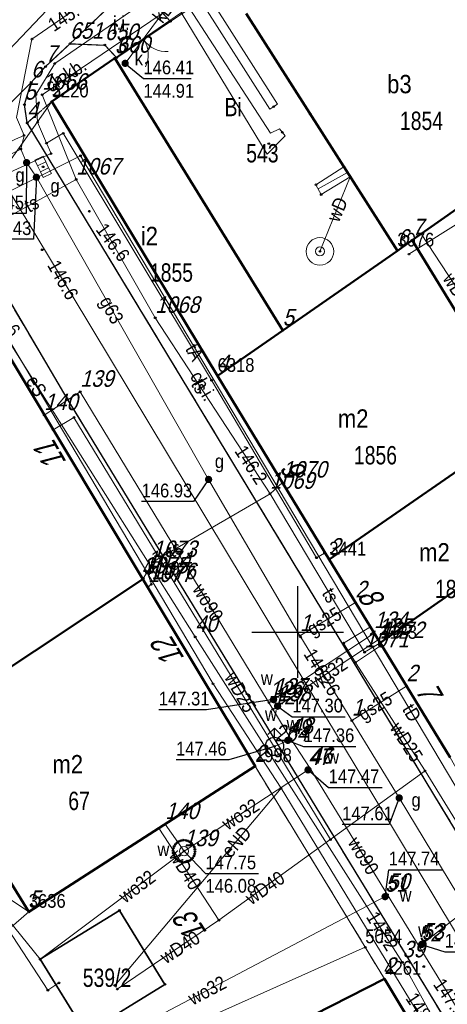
# Model space of a CAD drawing. Header units: metres. Extents: x 5551907 to 5556416, y 5709283 to 5712755.
# Tile 60 of 100: x 5554535 to 5554558, y 5710630 to 5710683. Entities that reach past the tile are written whole.
import ezdxf
from ezdxf.enums import TextEntityAlignment as Align

# ---------------------------------------------------------------- set-up
doc = ezdxf.new("R2010")
doc.units = ezdxf.units.M
for name, pattern in [('1.0_0.5', [1.5, 1, -0.5]), ('1.5_0.5', [2, 1.5, -0.5]), ('219-500', [0]), ('otob_500', [0])]:
    doc.linetypes.add(name, pattern=pattern)
doc.layers.get('0').update_dxf_attribs({"color": 2, "lineweight": 5})
doc.styles.get("Standard").update_dxf_attribs({"font": 'Working1250', "width": 0.75})
doc.linetypes.add('902-500', pattern='A,3.75,0,[1,ksztalty.shx,S=0.5,R=0,X=0,Y=0],3.75', length=7.5)
doc.linetypes.add('otdn_500', pattern='A,5,0,[21,ksztalty.shx,S=0.5,R=0,X=0,Y=0]', length=5)

# ---------------------------------------------------------------- blocks, each defined once
blk = doc.blocks.new('PUNKTBUD')
at = {"color": 0}
blk.add_circle((0, 0), 0.045, dxfattribs=at)
blk = doc.blocks.new('203')
at = {"linetype": 'Continuous', "lineweight": 0}
h = blk.add_hatch(color=0, dxfattribs=at)
edge = h.paths.add_edge_path()
edge.add_arc((0, 0), 0.045, 0, 360)
blk = doc.blocks.new('US13')
at = {"color": 0, "linetype": 'Continuous', "lineweight": 13}
for radius in [0.75, 0.25]:
    blk.add_circle((0, 0), radius, dxfattribs=at)
blk = doc.blocks.new('US25')
at = {"linetype": 'Continuous', "lineweight": 0}
h = blk.add_hatch(color=0, dxfattribs=at)
edge = h.paths.add_edge_path()
edge.add_arc((0, 0), 0.2, 0, 360)
blk = doc.blocks.new('PW01')
at = {"linetype": 'Continuous', "lineweight": 13}
h = blk.add_hatch(color=0, dxfattribs=at)
edge = h.paths.add_edge_path()
edge.add_arc((0, 0), 0.045, 0, 360)
blk = doc.blocks.new('US05')
at = {"color": 0, "linetype": 'Continuous', "lineweight": 13}
for p, q in [((-0.525, -0.25), (-0.525, 0.25)), ((-0.525, 0.25), (-0.175, 0.25)), ((-0.175, -0.25), (-0.175, 0.25)), ((-0.175, 0.25), (0.175, 0.25)), ((0.175, -0.25), (0.175, 0.25)), ((0.175, 0.25), (0.525, 0.25)), ((0.525, -0.25), (0.525, 0.25)), ((-0.525, -0.25), (-0.175, -0.25)), ((-0.175, -0.25), (0.175, -0.25)), ((0.175, -0.25), (0.525, -0.25))]:
    blk.add_line(p, q, dxfattribs=at)
blk = doc.blocks.new('OK02')
at = {"color": 0, "linetype": 'Continuous', "lineweight": 0}
for centre, start, end in [((-1.5, 0), 0, 60), ((1.5, 0), 120, 180)]:
    blk.add_arc(centre, 1.5, start, end, dxfattribs=at)
blk = doc.blocks.new('SUWH')
at = {"color": 0, "linetype": 'Continuous'}
for p in [(-0.354, 0.646), (0, 0.5), (0.354, 0.646)]:
    blk.add_line(p, (0, 1), dxfattribs=at)
blk.add_circle((0, 0), 0.5, dxfattribs=at)
blk = doc.blocks.new('US22')
at = {"color": 0, "linetype": 'Continuous', "lineweight": 13}
blk.add_circle((0, 0), 0.25, dxfattribs=at)
blk = doc.blocks.new('PIKIETAW1891')
at = {"color": 0}
blk.add_circle((0, 0), 0.045, dxfattribs=at)
blk = doc.blocks.new('RAMKA500K')
at = {"color": 0}
for p, q in [((150, 147.5), (150, 152.5)), ((147.5, 150), (152.5, 150))]:
    blk.add_line(p, q, dxfattribs=at)

msp = doc.modelspace()

# ---------------------------------------------------------------- linework, layer by layer
at = {"layer": '217-kontur klasyfikacyjny', "color": 3, "linetype": 'CONTINUOUS', "lineweight": 18, "flags": 128}
for points in [[(5554541.56, 5710652.89), (5554532.79, 5710667.47)], [(5554529.19, 5710644.69), (5554541.56, 5710652.89)]]:
    msp.add_lwpolyline(points, dxfattribs=at)
at = {"layer": '218-kontur użytku gruntowego', "color": 3, "linetype": 'CONTINUOUS', "lineweight": 18, "flags": 128}
for points in [[(5554560.18, 5710695.12), (5554536.59, 5710678.92)], [(5554536.59, 5710678.92), (5554560.18, 5710695.12)], [(5554536.59, 5710678.92), (5554545.63, 5710663.96)], [(5554545.63, 5710663.96), (5554536.59, 5710678.92)], [(5554555.43, 5710670.79), (5554565.85, 5710678.11)], [(5554565.85, 5710678.11), (5554555.43, 5710670.79)], [(5554545.63, 5710663.96), (5554555.43, 5710670.79)], [(5554555.43, 5710670.79), (5554545.63, 5710663.96)], [(5554541.56, 5710652.89), (5554532.79, 5710667.47)], [(5554532.79, 5710667.47), (5554541.56, 5710652.89)], [(5554545.63, 5710663.96), (5554551.72, 5710653.95)], [(5554551.72, 5710653.95), (5554545.63, 5710663.96)], [(5554551.72, 5710653.95), (5554554.49, 5710649.41)], [(5554554.49, 5710649.41), (5554551.72, 5710653.95)], [(5554529.19, 5710644.69), (5554541.56, 5710652.89)], [(5554541.56, 5710652.89), (5554529.19, 5710644.69)], [(5554547.67, 5710642.69), (5554541.56, 5710652.89)], [(5554541.56, 5710652.89), (5554547.67, 5710642.69)], [(5554554.49, 5710649.41), (5554558.3, 5710643.16)], [(5554558.3, 5710643.16), (5554554.49, 5710649.41)], [(5554553.68, 5710632.82), (5554547.67, 5710642.69)], [(5554547.67, 5710642.69), (5554553.68, 5710632.82)], [(5554554.72, 5710631.1), (5554553.68, 5710632.82)], [(5554553.68, 5710632.82), (5554554.72, 5710631.1)], [(5554558.98, 5710624.01), (5554554.72, 5710631.1)], [(5554554.72, 5710631.1), (5554558.98, 5710624.01)]]:
    msp.add_lwpolyline(points, dxfattribs=at)
at = {"layer": '219-działka ewidencyjna', "color": 7, "linetype": '219-500', "lineweight": 18, "flags": 128}
for points in [[(5554560.18, 5710695.12), (5554536.59, 5710678.92)], [(5554536.59, 5710678.92), (5554530.8, 5710670.73)], [(5554536.59, 5710678.92), (5554545.63, 5710663.96)], [(5554565.85, 5710678.11), (5554555.43, 5710670.79)], [(5554555.43, 5710670.79), (5554545.63, 5710663.96)], [(5554532.79, 5710667.47), (5554541.56, 5710652.89)], [(5554568.12, 5710665.32), (5554551.72, 5710653.95)], [(5554545.63, 5710663.96), (5554551.72, 5710653.95)], [(5554565.79, 5710657.3), (5554554.49, 5710649.41)], [(5554551.72, 5710653.95), (5554554.49, 5710649.41)], [(5554541.56, 5710652.89), (5554529.19, 5710644.69)], [(5554541.56, 5710652.89), (5554547.67, 5710642.69)], [(5554554.49, 5710649.41), (5554558.3, 5710643.16)], [(5554547.67, 5710642.69), (5554535.34, 5710634.75)], [(5554547.67, 5710642.69), (5554553.68, 5710632.82)], [(5554535.34, 5710634.75), (5554524.94, 5710625.74)], [(5554553.68, 5710632.82), (5554541.08, 5710627.19)], [(5554553.68, 5710632.82), (5554554.72, 5710631.1)], [(5554554.72, 5710631.1), (5554558.98, 5710624.01)]]:
    msp.add_lwpolyline(points, dxfattribs=at)
at = {"layer": '312-budynek ewidencyjny', "color": 7, "linetype": 'CONTINUOUS', "lineweight": 50, "flags": 128}
for points in [[(5554555.43, 5710670.79), (5554547.18, 5710683.71)], [(5554536.59, 5710678.92), (5554540.03, 5710681.28)], [(5554540.03, 5710681.28), (5554549.18, 5710666.44)], [(5554545.63, 5710663.96), (5554536.59, 5710678.92)], [(5554565.85, 5710678.11), (5554556.24, 5710671.36)], [(5554555.43, 5710670.79), (5554556.24, 5710671.36)], [(5554556.24, 5710671.36), (5554555.43, 5710670.79)], [(5554556.24, 5710671.36), (5554562.37, 5710661.34)], [(5554549.18, 5710666.44), (5554555.43, 5710670.79)], [(5554532.79, 5710667.47), (5554541.56, 5710652.89)], [(5554549.18, 5710666.44), (5554545.63, 5710663.96)], [(5554545.63, 5710663.96), (5554549.18, 5710666.44)], [(5554551.72, 5710653.95), (5554545.63, 5710663.96)], [(5554562.37, 5710661.34), (5554551.72, 5710653.95)], [(5554551.72, 5710653.95), (5554562.37, 5710661.34)], [(5554565.13, 5710656.83), (5554554.49, 5710649.41)], [(5554554.49, 5710649.41), (5554565.13, 5710656.83)], [(5554554.49, 5710649.41), (5554551.72, 5710653.95)], [(5554541.56, 5710652.89), (5554532.65, 5710646.98)], [(5554532.65, 5710646.98), (5554541.56, 5710652.89)], [(5554541.56, 5710652.89), (5554547.67, 5710642.69)], [(5554558.3, 5710643.16), (5554554.49, 5710649.41)], [(5554535.34, 5710634.75), (5554529.19, 5710644.69)], [(5554547.67, 5710642.69), (5554535.34, 5710634.75)], [(5554542.25, 5710624.74), (5554554.72, 5710631.1)], [(5554554.72, 5710631.1), (5554558.98, 5710624.01)]]:
    msp.add_lwpolyline(points, dxfattribs=at)
at = {"layer": '352-schody', "color": 7, "linetype": 'CONTINUOUS', "lineweight": 18, "flags": 128}
msp.add_lwpolyline([(5554552.52, 5710675.36), (5554552.86, 5710674.82), (5554551.28, 5710673.85), (5554550.99, 5710674.38)], close=True, dxfattribs=at)
msp.add_lwpolyline([(5554552.52, 5710675.36), (5554552.86, 5710674.82), (5554551.28, 5710673.85), (5554550.99, 5710674.38)], close=True, dxfattribs=at)
msp.add_lwpolyline([(5554551.11, 5710674.161), (5554552.72, 5710675.042)], dxfattribs=at)
at = {"layer": 'brama', "color": 7, "linetype": 'otob_500', "lineweight": 18, "flags": 128}
msp.add_lwpolyline([(5554543.06, 5710683.29), (5554540.13, 5710681.31)], dxfattribs=at)
at = {"layer": 'chodnik', "color": 7, "linetype": '1.0_0.5', "lineweight": 18, "flags": 128}
for points in [[(5554543.06, 5710683.29), (5554549.54, 5710687.57), (5554553.4, 5710690.24), (5554554.39, 5710690.94), (5554555.4, 5710689.41), (5554557.8, 5710690.99), (5554560.86, 5710685.97), (5554562.16, 5710686.78), (5554563.05, 5710685.29), (5554561.83, 5710684.55), (5554565.85, 5710678.11), (5554569.6, 5710680.85), (5554561.92, 5710693.81), (5554560.73, 5710695.29), (5554558.78, 5710696.84), (5554556.44, 5710697.5), (5554554.52, 5710697.03), (5554553.01, 5710696.3), (5554551.5, 5710695.18), (5554542.1, 5710686.33), (5554542.04, 5710684.38)], [(5554536.59, 5710678.92), (5554540.03, 5710681.28), (5554540.13, 5710681.31), (5554539.48, 5710682), (5554537.58, 5710682.07), (5554536.25, 5710680.82), (5554535.47, 5710679.96), (5554535.1, 5710678.75), (5554535.25, 5710677.75)], [(5554535.25, 5710677.75), (5554580.73, 5710602.65), (5554582.25, 5710603.3), (5554577.23, 5710611.6), (5554572.87, 5710618.69), (5554569.11, 5710624.94), (5554564.57, 5710632.44), (5554558.3, 5710643.16), (5554554.49, 5710649.41), (5554551.72, 5710653.95), (5554545.63, 5710663.96), (5554536.59, 5710678.92)], [(5554512.8, 5710635.75), (5554524.55, 5710624.85), (5554530.05, 5710619.41), (5554530.03, 5710620.64), (5554524.94, 5710625.74), (5554515.47, 5710635.23), (5554512.16, 5710638.34), (5554508.71, 5710641.59), (5554501.72, 5710647.31), (5554501.74, 5710647.49), (5554506.56, 5710651.69), (5554506.84, 5710651.39), (5554514.14, 5710657.87), (5554517.69, 5710660.98), (5554520.33, 5710663.34), (5554523.22, 5710666.06), (5554526.11, 5710668.82), (5554528.36, 5710670.84), (5554529.03, 5710671.24), (5554529.76, 5710671.31), (5554530.52, 5710671.07), (5554530.8, 5710670.73), (5554532.79, 5710667.47), (5554541.56, 5710652.89), (5554547.67, 5710642.69), (5554553.68, 5710632.82), (5554554.72, 5710631.1), (5554558.98, 5710624.01), (5554563.19, 5710617.09), (5554569.05, 5710607.39), (5554573.43, 5710600.07), (5554575.05, 5710600.93), (5554559.54, 5710626.42), (5554537.42, 5710662.74), (5554532.38, 5710671.27), (5554531.57, 5710672.26), (5554530.95, 5710672.75), (5554529.97, 5710673.11), (5554529.11, 5710673.02), (5554528.16, 5710672.64), (5554527.35, 5710672.08), (5554526.61, 5710671.37), (5554525.09, 5710670.03), (5554519.99, 5710665.18), (5554517.05, 5710662.45), (5554514.76, 5710660.52), (5554511.72, 5710657.89), (5554500.93, 5710648.88), (5554500.28, 5710648.12), (5554500.08, 5710647.64), (5554500.15, 5710647.09), (5554500.62, 5710646.44), (5554500.99, 5710645.81)]]:
    msp.add_lwpolyline(points, close=True, dxfattribs=at)
at = {"layer": 'jezdnia', "color": 7, "linetype": '1.5_0.5', "lineweight": 18, "flags": 128}
for points in [[(5554552.05, 5710711.22), (5554552.63, 5710709.3), (5554552.53, 5710707.06), (5554552.16, 5710705.41), (5554551.51, 5710704.05), (5554550.31, 5710702.54), (5554547.38, 5710699.78), (5554530.25, 5710683.47), (5554518.24, 5710671.52), (5554515.19, 5710668.72), (5554512.43, 5710666.27), (5554509.44, 5710663.6), (5554503.12, 5710658.09), (5554494.7, 5710651.01), (5554489.25, 5710646.55), (5554488.04, 5710645.72), (5554487.11, 5710645.3), (5554485.69, 5710644.79), (5554478.94, 5710642.57), (5554477.43, 5710642.29), (5554475.08, 5710642.25), (5554473.42, 5710642.28), (5554472.43, 5710638.71), (5554473.93, 5710638.51), (5554474.43, 5710637.77), (5554474.72, 5710636.97), (5554474.66, 5710636.42), (5554473.93, 5710635.73), (5554466.73, 5710630.76), (5554450.45, 5710621.12), (5554425.4, 5710609.05), (5554418.6, 5710605.89), (5554417.15, 5710605.26), (5554415.76, 5710605.21), (5554414.27, 5710606.27), (5554419.6, 5710598.38), (5554419.68, 5710600.26), (5554420.54, 5710601.39), (5554426.32, 5710604.38), (5554450.17, 5710615.94), (5554455.64, 5710618.96), (5554457.51, 5710620.02), (5554470.33, 5710627.61), (5554480.55, 5710633.59), (5554490.93, 5710638.9), (5554493.53, 5710640.11), (5554500.28, 5710648.12), (5554500.93, 5710648.88), (5554511.72, 5710657.89), (5554514.76, 5710660.52), (5554517.05, 5710662.45), (5554519.99, 5710665.18), (5554525.09, 5710670.03), (5554526.61, 5710671.37), (5554527.35, 5710672.08), (5554528.16, 5710672.64), (5554535.47, 5710679.96), (5554536.25, 5710680.82), (5554537.58, 5710682.07), (5554542.1, 5710686.33), (5554551.5, 5710695.18), (5554553.01, 5710696.3), (5554554.52, 5710697.03), (5554556.44, 5710697.5), (5554558.78, 5710696.84), (5554560.73, 5710695.29)], [(5554540.13, 5710681.31), (5554543.06, 5710683.29), (5554542.04, 5710684.38), (5554542.1, 5710686.33), (5554537.58, 5710682.07), (5554539.48, 5710682)], [(5554575.05, 5710600.93), (5554580.73, 5710602.65), (5554535.25, 5710677.75), (5554535.1, 5710678.75), (5554535.47, 5710679.96), (5554528.16, 5710672.64), (5554529.11, 5710673.02), (5554529.97, 5710673.11), (5554530.95, 5710672.75), (5554531.57, 5710672.26), (5554532.38, 5710671.27), (5554537.42, 5710662.74), (5554559.54, 5710626.42)]]:
    msp.add_lwpolyline(points, close=True, dxfattribs=at)
at = {"layer": 'komora podziemna', "color": 5, "linetype": 'CONTINUOUS', "lineweight": 18, "flags": 128}
msp.add_lwpolyline([(5554543.38, 5710637.63), (5554543.3, 5710637.73), (5554543.24, 5710637.84), (5554543.21, 5710637.96), (5554543.2, 5710638.08), (5554543.22, 5710638.21), (5554543.26, 5710638.32), (5554543.33, 5710638.43), (5554543.42, 5710638.52), (5554543.52, 5710638.59), (5554543.64, 5710638.64), (5554543.76, 5710638.66), (5554543.89, 5710638.65), (5554544.01, 5710638.62), (5554544.12, 5710638.57), (5554544.22, 5710638.49), (5554544.3, 5710638.39), (5554544.36, 5710638.28), (5554544.39, 5710638.16), (5554544.4, 5710638.04), (5554544.38, 5710637.91), (5554544.34, 5710637.8), (5554544.27, 5710637.69), (5554544.18, 5710637.6), (5554544.08, 5710637.53), (5554543.96, 5710637.48), (5554543.84, 5710637.46), (5554543.71, 5710637.47), (5554543.59, 5710637.5), (5554543.48, 5710637.55)], close=True, dxfattribs=at)
at = {"layer": 'krawężnik', "color": 7, "linetype": 'CONTINUOUS', "lineweight": 25, "flags": 128}
for points in [[(5554537.58, 5710682.07), (5554542.1, 5710686.33)], [(5554542.1, 5710686.33), (5554542.04, 5710684.38), (5554543.06, 5710683.29)], [(5554535.25, 5710677.75), (5554535.1, 5710678.75), (5554535.47, 5710679.96), (5554536.25, 5710680.82), (5554537.58, 5710682.07)], [(5554537.58, 5710682.07), (5554539.48, 5710682), (5554540.13, 5710681.31)], [(5554580.73, 5710602.65), (5554535.25, 5710677.75)], [(5554530.05, 5710619.41), (5554524.55, 5710624.85), (5554512.8, 5710635.75), (5554500.99, 5710645.81), (5554500.62, 5710646.44), (5554500.15, 5710647.09), (5554500.08, 5710647.64), (5554500.28, 5710648.12), (5554500.93, 5710648.88), (5554511.72, 5710657.89), (5554514.76, 5710660.52), (5554517.05, 5710662.45), (5554519.99, 5710665.18), (5554525.09, 5710670.03), (5554526.61, 5710671.37), (5554527.35, 5710672.08), (5554528.16, 5710672.64), (5554529.11, 5710673.02), (5554529.97, 5710673.11), (5554530.95, 5710672.75), (5554531.57, 5710672.26), (5554532.38, 5710671.27), (5554537.42, 5710662.74), (5554559.54, 5710626.42)]]:
    msp.add_lwpolyline(points, dxfattribs=at)
at = {"layer": 'ogrodzenie trwałe', "color": 7, "linetype": '902-500', "lineweight": 35, "flags": 128}
msp.add_lwpolyline([(5554535.96, 5710632.17), (5554538.44, 5710628.14), (5554542.76, 5710630.8), (5554540.28, 5710634.83)], close=True, dxfattribs=at)
at = {"layer": 'przewód elektroenergetyczny podziemny', "color": 1, "linetype": 'CONTINUOUS', "lineweight": 18, "flags": 128}
for points in [[(5554743.5, 5710651.51), (5554730.66, 5710642.4), (5554721.73, 5710637.34), (5554709.05, 5710631.46), (5554706.29, 5710636.77), (5554691.58, 5710629.29), (5554676.4, 5710622.17), (5554643.26, 5710604.68), (5554631.88, 5710599.03), (5554628.03, 5710604.51), (5554618.42, 5710600.52), (5554598.73, 5710590.31), (5554584.04, 5710584.65), (5554571.96, 5710604.65), (5554563.95, 5710617.02), (5554555.71, 5710632), (5554544.41, 5710649.74), (5554530.65, 5710671.55), (5554500.98, 5710648.51), (5554494.46, 5710639.26)], [(5554574.14, 5710579.7), (5554583.67, 5710584.65), (5554549.09, 5710641.49), (5554545.38, 5710647.18), (5554531.24, 5710670.99)], [(5554540.02, 5710630.74), (5554549.09, 5710641.49)]]:
    msp.add_lwpolyline(points, dxfattribs=at)
at = {"layer": 'przewód gazowy', "color": 40, "linetype": 'CONTINUOUS', "lineweight": 18, "flags": 128}
for points in [[(5554535.08, 5710677.07), (5554534.66, 5710678.05), (5554535.51, 5710682.32), (5554550, 5710692.31), (5554556.74, 5710696.83)], [(5554529.15, 5710674.27), (5554530.24, 5710674.75), (5554534.62, 5710676.87), (5554535.08, 5710677.07)], [(5554534.9, 5710676.33), (5554535.08, 5710677.07)], [(5554529.15, 5710674.27), (5554529.3, 5710673.91), (5554529.47, 5710673.44), (5554531.52, 5710674.61), (5554534.9, 5710676.33)], [(5554534.9, 5710676.33), (5554535.22, 5710675.59), (5554535.75, 5710674.79), (5554545.14, 5710658.32), (5554550.12, 5710649.79), (5554550.16, 5710649.73), (5554552.95, 5710645.18), (5554555.53, 5710640.96), (5554561.93, 5710630.4), (5554565.95, 5710624.01), (5554566.14, 5710623.72), (5554571.17, 5710615.27), (5554571.92, 5710614), (5554576.63, 5710606.28), (5554582.68, 5710596.58), (5554587.77, 5710588.7), (5554588.08, 5710588.11), (5554588.72, 5710586.83), (5554589.03, 5710586.19)], [(5554550.12, 5710649.79), (5554553.14, 5710651.62)], [(5554552.95, 5710645.18), (5554555.93, 5710647.05)]]:
    msp.add_lwpolyline(points, dxfattribs=at)
at = {"layer": 'przewód kanalizacyjny', "color": 34, "linetype": 'CONTINUOUS', "lineweight": 18, "flags": 128}
for points in [[(5554578.42, 5710600.72), (5554531.42, 5710678.76), (5554541.94, 5710689.82), (5554551.47, 5710700.22)], [(5554543.91, 5710685.5), (5554540.59, 5710681)], [(5554556.06, 5710670.6), (5554569.36, 5710678.94), (5554571.01, 5710680.35)], [(5554531.59, 5710637.25), (5554535.34, 5710634.75)]]:
    msp.add_lwpolyline(points, dxfattribs=at)
at = {"layer": 'przewód telekomunikacyjny podziemny', "color": 30, "linetype": 'CONTINUOUS', "lineweight": 18, "flags": 128}
for points in [[(5554592.74, 5710734.42), (5554592.52, 5710734.58), (5554589.4, 5710735.12), (5554587.15, 5710734.02), (5554584.18, 5710732.81), (5554581.94, 5710731.73), (5554580.69, 5710730.04), (5554579.34, 5710726.78), (5554576.7, 5710719.1), (5554574.27, 5710710.79), (5554572.35, 5710703.58), (5554570.59, 5710698.68), (5554560.83, 5710694.08), (5554560.1, 5710695.33), (5554552.23, 5710690.54), (5554545.26, 5710685.53), (5554536.07, 5710679.29), (5554537.92, 5710674.67)], [(5554497.2, 5710639.43), (5554501.93, 5710645.53), (5554500.79, 5710646.79), (5554500.97, 5710648.37), (5554501.94, 5710648.88), (5554519.53, 5710663.4), (5554530.11, 5710671.94), (5554531, 5710673.56), (5554536.55, 5710676.08), (5554536.3, 5710676.65), (5554535.82, 5710677.8), (5554535.72, 5710679.29), (5554536.75, 5710680.99), (5554542.91, 5710685.24), (5554553.83, 5710692.66), (5554559.08, 5710696.19)], [(5554536.3, 5710676.65), (5554537.22, 5710677.19), (5554545.3, 5710663.73), (5554551.02, 5710654.05), (5554551.46, 5710654.31)], [(5554625.21, 5710603.83), (5554615.84, 5710598.75), (5554614.39, 5710600.58), (5554590.74, 5710588.29), (5554576.52, 5710611.47), (5554538.16, 5710675.96), (5554530.11, 5710671.94)], [(5554537.92, 5710674.67), (5554530.79, 5710670.77), (5554529.6, 5710669.94), (5554525.93, 5710666.98), (5554522.13, 5710664.1), (5554517.19, 5710659.8), (5554512.42, 5710655.96), (5554509.44, 5710653.55), (5554508.4, 5710653.53), (5554505.47, 5710651.22), (5554502.92, 5710649.11), (5554502.59, 5710648.91)], [(5554537.92, 5710674.67), (5554542.23, 5710667.13), (5554548.49, 5710657.54), (5554553.64, 5710648.9), (5554554.47, 5710649.4)], [(5554549.16, 5710658.15), (5554548.49, 5710657.54), (5554542.08, 5710653.82), (5554541.79, 5710653.26)], [(5554541.58, 5710652.93), (5554541.79, 5710653.26), (5554542.02, 5710652.61), (5554541.84, 5710652.46)]]:
    msp.add_lwpolyline(points, dxfattribs=at)
at = {"layer": 'przewód wodociągowy', "color": 5, "linetype": 'CONTINUOUS', "lineweight": 18, "flags": 128}
for points in [[(5554551.21, 5710670.75), (5554552.86, 5710674.82)], [(5554560.45, 5710664.48), (5554561.13, 5710665), (5554556.72, 5710671.7)], [(5554538.14, 5710663.1), (5554536.18, 5710661.83)], [(5554549.62, 5710644.18), (5554538.14, 5710663.1)], [(5554536.66, 5710661.03), (5554537.8, 5710661.7), (5554551.78, 5710638.69)], [(5554553.14, 5710648.35), (5554552.5, 5710649.4), (5554553.96, 5710650.28)], [(5554548.43, 5710646.15), (5554548.68, 5710646.32), (5554554.16, 5710649.95)], [(5554548.64, 5710645.79), (5554548.9, 5710645.96), (5554554.38, 5710649.58)], [(5554553.14, 5710648.35), (5554554.57, 5710649.29)], [(5554556.94, 5710642.43), (5554553.14, 5710648.35)], [(5554549.62, 5710644.18), (5554549.46, 5710644.1), (5554548.73, 5710643.77)], [(5554585.77, 5710583.79), (5554585.66, 5710584.02), (5554579.62, 5710595.14), (5554579.41, 5710595.39), (5554578.94, 5710596.12), (5554569.15, 5710611.82), (5554559.96, 5710627.42), (5554556.61, 5710632.87), (5554554.89, 5710635.68), (5554550.67, 5710642.56), (5554549.62, 5710644.18)], [(5554536.98, 5710630.88), (5554536.38, 5710630.48), (5554528.66, 5710642.3), (5554530.09, 5710643.22)], [(5554550.67, 5710642.56), (5554550.56, 5710642.49), (5554543.8, 5710638.06), (5554542.78, 5710639.54)], [(5554545.7, 5710634.29), (5554556.94, 5710642.43)], [(5554556.94, 5710642.43), (5554560.75, 5710636.26), (5554561.91, 5710636.99)], [(5554545.7, 5710634.29), (5554542.43, 5710639.31)], [(5554543.8, 5710638.06), (5554535.96, 5710632.17), (5554532.48, 5710636.45)], [(5554556.61, 5710632.87), (5554556.75, 5710632.97), (5554561.91, 5710636.99)], [(5554554.89, 5710635.68), (5554554.76, 5710635.58), (5554535.4, 5710625.38), (5554537.26, 5710621.84)], [(5554540.16, 5710630.54), (5554545.7, 5710634.29)]]:
    msp.add_lwpolyline(points, dxfattribs=at)
at = {"layer": 'rzedna-Atr2', "color": 7, "flags": 128}
for points in [[(5554540.59, 5710681), (5554541.59, 5710680.17), (5554544.183, 5710680.17)], [(5554535.22, 5710675.59), (5554535.2, 5710672.81), (5554532.314, 5710672.81)], [(5554535.75, 5710674.79), (5554535.6, 5710671.41), (5554532.714, 5710671.41)], [(5554545.14, 5710658.32), (5554544.31, 5710657.11), (5554541.488, 5710657.11)], [(5554548.68, 5710646.32), (5554545.02, 5710645.77), (5554542.427, 5710645.77)], [(5554548.9, 5710645.96), (5554549.7, 5710645.39), (5554552.58, 5710645.39)], [(5554548.73, 5710643.77), (5554546.25, 5710643.04), (5554543.364, 5710643.04)], [(5554549.46, 5710644.1), (5554550.32, 5710643.77), (5554553.174, 5710643.77)], [(5554550.56, 5710642.49), (5554551.68, 5710641.53), (5554554.603, 5710641.53)], [(5554555.53, 5710640.96), (5554554.98, 5710639.51), (5554552.419, 5710639.51)], [(5554543.8, 5710638.06), (5554544.97, 5710636.84), (5554547.855, 5710636.84)], [(5554554.76, 5710635.58), (5554554.96, 5710637.05), (5554557.877, 5710637.05)], [(5554556.75, 5710632.97), (5554558.01, 5710632.57), (5554560.896, 5710632.57)]]:
    msp.add_lwpolyline(points, dxfattribs=at)
at = {"layer": 'ściana oporowa (linia)', "color": 0, "lineweight": 18}
for p, q in [((5554545.101, 5710684.754), (5554548.901, 5710678.774)), ((5554544.072, 5710684.033), (5554548.511, 5710677.193)), ((5554548.901, 5710678.774), (5554548.69, 5710678.64)), ((5554548.511, 5710677.193), (5554548.999, 5710677.432)), ((5554548.999, 5710677.432), (5554549.16, 5710677.24))]:
    msp.add_line(p, q, dxfattribs=at)
at = {"layer": 'ściana oporowa (linia)', "color": 0, "linetype": 'otdn_500', "lineweight": 18}
for p, q in [((5554544.679, 5710684.486), (5554548.479, 5710678.506)), ((5554543.648, 5710683.767), (5554548.329, 5710676.047)), ((5554548.479, 5710678.506), (5554548.69, 5710678.64)), ((5554548.329, 5710676.047), (5554549.321, 5710677.048)), ((5554549.321, 5710677.048), (5554549.16, 5710677.24))]:
    msp.add_line(p, q, dxfattribs=at)

# ---------------------------------------------------------------- block references
at = {"layer": '203-punkt graniczny', "color": 7, "linetype": 'CONTINUOUS', "lineweight": 18}
for p in [(5554536.59, 5710678.92), (5554555.43, 5710670.79), (5554545.63, 5710663.96), (5554551.72, 5710653.95), (5554541.56, 5710652.89), (5554554.49, 5710649.41), (5554547.67, 5710642.69), (5554535.34, 5710634.75), (5554553.68, 5710632.82), (5554554.72, 5710631.1)]:
    msp.add_blockref('203', p, dxfattribs=at)
at = {"layer": 'brama', "color": 7, "linetype": 'CONTINUOUS', "lineweight": 18, "rotation": 214.05}
msp.add_blockref('OK02', (5554541.595, 5710682.3), dxfattribs=at)
at = {"layer": 'hydrant', "color": 5, "linetype": 'CONTINUOUS', "lineweight": 18}
msp.add_blockref('SUWH', (5554548.73, 5710643.77), dxfattribs=at)
at = {"layer": 'kratka ściekowa', "color": 34, "linetype": 'CONTINUOUS', "lineweight": 18, "rotation": 295.115}
msp.add_blockref('US05', (5554536.12, 5710675.36), dxfattribs=at)
at = {"layer": 'pikieta naturalna', "color": 7, "linetype": 'CONTINUOUS', "lineweight": 13}
for p in [(5554538.64, 5710672.94), (5554536.07, 5710670.84), (5554556.01, 5710631.75), (5554556.87, 5710631.77)]:
    msp.add_blockref('PW01', p, dxfattribs=at)
at = {"layer": 'Punkt budynku', "color": 5, "linetype": 'CONTINUOUS', "lineweight": 18}
for p in [(5554540.03, 5710681.28), (5554536.59, 5710678.92), (5554550.69, 5710678.22), (5554549.16, 5710677.24), (5554552.52, 5710675.36), (5554552.86, 5710674.82), (5554550.99, 5710674.38), (5554551.28, 5710673.85), (5554556.24, 5710671.36), (5554555.43, 5710670.79), (5554549.18, 5710666.44), (5554545.63, 5710663.96), (5554551.72, 5710653.95), (5554541.56, 5710652.89), (5554554.49, 5710649.41), (5554547.67, 5710642.69), (5554535.34, 5710634.75), (5554554.72, 5710631.1)]:
    msp.add_blockref('PUNKTBUD', p, dxfattribs=at)
at = {"layer": 'Punkt roboczy BDOT GESUT K1', "color": 6, "linetype": 'CONTINUOUS', "lineweight": 18}
for p in [(5554543.06, 5710683.29), (5554543.06, 5710683.29), (5554543.06, 5710683.29), (5554543.06, 5710683.29), (5554535.51, 5710682.32), (5554535.51, 5710682.32), (5554537.58, 5710682.07), (5554537.58, 5710682.07), (5554537.58, 5710682.07), (5554537.58, 5710682.07), (5554537.58, 5710682.07), (5554537.58, 5710682.07), (5554539.48, 5710682), (5554539.48, 5710682), (5554539.48, 5710682), (5554540.03, 5710681.28), (5554540.13, 5710681.31), (5554540.13, 5710681.31), (5554540.13, 5710681.31), (5554540.13, 5710681.31), (5554536.25, 5710680.82), (5554536.25, 5710680.82), (5554536.25, 5710680.82), (5554536.75, 5710680.99), (5554540.59, 5710681), (5554540.59, 5710681), (5554535.47, 5710679.96), (5554535.47, 5710679.96), (5554535.47, 5710679.96), (5554535.47, 5710679.96), (5554535.72, 5710679.29), (5554536.07, 5710679.29), (5554535.1, 5710678.75), (5554535.1, 5710678.75), (5554535.1, 5710678.75), (5554536.59, 5710678.92), (5554536.59, 5710678.92), (5554548.69, 5710678.64), (5554535.25, 5710677.75), (5554535.25, 5710677.75), (5554535.25, 5710677.75), (5554535.25, 5710677.75), (5554535.25, 5710677.75), (5554535.82, 5710677.8), (5554535.08, 5710677.07), (5554535.08, 5710677.07), (5554535.08, 5710677.07), (5554537.22, 5710677.19), (5554549.16, 5710677.24), (5554536.3, 5710676.65), (5554536.3, 5710676.65), (5554548.42, 5710676.62), (5554534.9, 5710676.33), (5554534.9, 5710676.33), (5554534.9, 5710676.33), (5554536.55, 5710676.08), (5554538.16, 5710675.96), (5554535.22, 5710675.59), (5554535.22, 5710675.59), (5554536.12, 5710675.36), (5554552.86, 5710674.82), (5554535.75, 5710674.79), (5554535.75, 5710674.79), (5554537.92, 5710674.67), (5554537.92, 5710674.67), (5554537.92, 5710674.67), (5554538.64, 5710672.94), (5554556.72, 5710671.7), (5554536.07, 5710670.84), (5554551.21, 5710670.75), (5554551.21, 5710670.75), (5554556.06, 5710670.6), (5554542.23, 5710667.13), (5554545.3, 5710663.73), (5554545.63, 5710663.96), (5554538.14, 5710663.1), (5554538.14, 5710663.1), (5554537.42, 5710662.74), (5554537.42, 5710662.74), (5554537.42, 5710662.74), (5554536.18, 5710661.83), (5554537.8, 5710661.7), (5554536.66, 5710661.03), (5554545.14, 5710658.32), (5554545.14, 5710658.32), (5554549.16, 5710658.15), (5554548.49, 5710657.54), (5554548.49, 5710657.54), (5554548.49, 5710657.54), (5554551.02, 5710654.05), (5554551.46, 5710654.31), (5554551.72, 5710653.95), (5554542.08, 5710653.82), (5554541.56, 5710652.89), (5554541.58, 5710652.93), (5554541.79, 5710653.26), (5554541.79, 5710653.26), (5554541.84, 5710652.46), (5554542.02, 5710652.61), (5554553.14, 5710651.62), (5554553.96, 5710650.28), (5554544.41, 5710649.74), (5554550.12, 5710649.79), (5554550.12, 5710649.79), (5554550.16, 5710649.73), (5554550.16, 5710649.73), (5554554.16, 5710649.95), (5554552.5, 5710649.4), (5554554.38, 5710649.58), (5554554.47, 5710649.4), (5554554.49, 5710649.41), (5554554.57, 5710649.29), (5554553.64, 5710648.9), (5554553.14, 5710648.35), (5554553.14, 5710648.35), (5554553.14, 5710648.35), (5554545.38, 5710647.18), (5554555.93, 5710647.05), (5554555.93, 5710647.05), (5554548.43, 5710646.15), (5554548.68, 5710646.32), (5554548.68, 5710646.32), (5554548.68, 5710646.32), (5554548.9, 5710645.96), (5554548.9, 5710645.96), (5554548.9, 5710645.96), (5554548.64, 5710645.79), (5554552.95, 5710645.18), (5554552.95, 5710645.18), (5554548.73, 5710643.77), (5554548.73, 5710643.77), (5554548.73, 5710643.77), (5554549.46, 5710644.1), (5554549.46, 5710644.1), (5554549.46, 5710644.1), (5554549.62, 5710644.18), (5554549.62, 5710644.18), (5554549.62, 5710644.18), (5554547.67, 5710642.69), (5554550.56, 5710642.49), (5554550.56, 5710642.49), (5554550.56, 5710642.49), (5554550.67, 5710642.56), (5554550.67, 5710642.56), (5554556.94, 5710642.43), (5554556.94, 5710642.43), (5554556.94, 5710642.43), (5554549.09, 5710641.49), (5554549.09, 5710641.49), (5554555.53, 5710640.96), (5554555.53, 5710640.96), (5554542.78, 5710639.54), (5554542.43, 5710639.31), (5554543.33, 5710638.43), (5554543.42, 5710638.52), (5554543.52, 5710638.59), (5554543.64, 5710638.64), (5554543.76, 5710638.66), (5554543.89, 5710638.65), (5554544.01, 5710638.62), (5554544.12, 5710638.57), (5554544.22, 5710638.49), (5554544.3, 5710638.39), (5554551.78, 5710638.69), (5554543.2, 5710638.08), (5554543.21, 5710637.96), (5554543.22, 5710638.21), (5554543.24, 5710637.84), (5554543.26, 5710638.32), (5554543.8, 5710638.06), (5554543.8, 5710638.06), (5554543.8, 5710638.06), (5554543.8, 5710638.06), (5554544.34, 5710637.8), (5554544.36, 5710638.28), (5554544.38, 5710637.91), (5554544.39, 5710638.16), (5554544.4, 5710638.04), (5554543.3, 5710637.73), (5554543.38, 5710637.63), (5554543.48, 5710637.55), (5554543.59, 5710637.5), (5554543.71, 5710637.47), (5554543.84, 5710637.46), (5554543.96, 5710637.48), (5554544.08, 5710637.53), (5554544.18, 5710637.6), (5554544.27, 5710637.69), (5554554.89, 5710635.68), (5554554.89, 5710635.68), (5554554.76, 5710635.58), (5554554.76, 5710635.58), (5554554.76, 5710635.58), (5554535.34, 5710634.75), (5554540.28, 5710634.83), (5554545.7, 5710634.29), (5554545.7, 5710634.29), (5554545.7, 5710634.29), (5554556.75, 5710632.97), (5554556.75, 5710632.97), (5554556.75, 5710632.97), (5554553.68, 5710632.82), (5554556.61, 5710632.87), (5554556.61, 5710632.87), (5554535.96, 5710632.17), (5554535.96, 5710632.17), (5554555.71, 5710632), (5554555.71, 5710632), (5554556.01, 5710631.75), (5554556.87, 5710631.77), (5554536.98, 5710630.88), (5554554.72, 5710631.1), (5554536.38, 5710630.48), (5554540.02, 5710630.74), (5554540.16, 5710630.54), (5554542.76, 5710630.8)]:
    msp.add_blockref('PIKIETAW1891', p, dxfattribs=at)
at = {"layer": 'rzedna', "color": 40, "linetype": 'CONTINUOUS', "lineweight": 18}
for p in [(5554535.51, 5710682.32), (5554535.22, 5710675.59), (5554535.75, 5710674.79), (5554545.14, 5710658.32), (5554550.16, 5710649.73), (5554555.93, 5710647.05), (5554555.53, 5710640.96)]:
    msp.add_blockref('PW01', p, dxfattribs=at)
at = {"layer": 'rzedna', "color": 34, "linetype": 'CONTINUOUS', "lineweight": 18}
msp.add_blockref('PW01', (5554540.59, 5710681), dxfattribs=at)
at = {"layer": 'rzedna', "color": 30, "linetype": 'CONTINUOUS', "lineweight": 18}
msp.add_blockref('PW01', (5554548.49, 5710657.54), dxfattribs=at)
at = {"layer": 'rzedna', "color": 5, "linetype": 'CONTINUOUS', "lineweight": 18}
for p in [(5554548.68, 5710646.32), (5554548.9, 5710645.96), (5554548.73, 5710643.77), (5554549.46, 5710644.1), (5554550.56, 5710642.49), (5554543.8, 5710638.06), (5554554.76, 5710635.58), (5554556.75, 5710632.97)]:
    msp.add_blockref('PW01', p, dxfattribs=at)
at = {"layer": 'rzedna', "color": 1, "linetype": 'CONTINUOUS', "lineweight": 18}
msp.add_blockref('PW01', (5554555.71, 5710632), dxfattribs=at)
at = {"layer": 'studnia zwykła', "color": 5, "linetype": 'CONTINUOUS', "lineweight": 18}
msp.add_blockref('US13', (5554551.21, 5710670.75), dxfattribs=at)
at = {"layer": 'Wstawianie ramki sekcyjnej z opisem', "color": 7, "linetype": 'CONTINUOUS', "lineweight": 13}
msp.add_blockref('RAMKA500K', (5554400, 5710500), dxfattribs=at)
msp.add_blockref('RAMKA500K', (5554400, 5710500), dxfattribs=at)
msp.add_blockref('RAMKA500K', (5554400, 5710500), dxfattribs=at)
msp.add_blockref('RAMKA500K', (5554400, 5710500), dxfattribs=at)
at = {"layer": 'właz do komory lub kanału - okrągły', "color": 7, "linetype": 'CONTINUOUS', "lineweight": 18}
msp.add_blockref('US22', (5554543.8, 5710638.06), dxfattribs=at)
at = {"layer": 'zasuwa lub zawór', "color": 34, "linetype": 'CONTINUOUS', "lineweight": 18}
msp.add_blockref('US25', (5554540.59, 5710681), dxfattribs=at)
at = {"layer": 'zasuwa lub zawór', "color": 40, "linetype": 'CONTINUOUS', "lineweight": 18}
for p in [(5554535.22, 5710675.59), (5554535.75, 5710674.79), (5554545.14, 5710658.32), (5554555.53, 5710640.96)]:
    msp.add_blockref('US25', p, dxfattribs=at)
at = {"layer": 'zasuwa lub zawór', "color": 5, "linetype": 'CONTINUOUS', "lineweight": 18}
for p in [(5554548.68, 5710646.32), (5554548.9, 5710645.96), (5554549.46, 5710644.1), (5554550.56, 5710642.49), (5554554.76, 5710635.58), (5554556.75, 5710632.97)]:
    msp.add_blockref('US25', p, dxfattribs=at)

# ---------------------------------------------------------------- texts
at = {"layer": '203-punkt graniczny-Atr103', "color": 7, "width": 0.9}
for s, p in [('5220', (5554536.59, 5710678.92)), ('5220', (5554536.59, 5710678.92)), ('3076', (5554555.43, 5710670.79)), ('3076', (5554555.43, 5710670.79)), ('6318', (5554545.63, 5710663.96)), ('6318', (5554545.63, 5710663.96)), ('3441', (5554551.72, 5710653.95)), ('3441', (5554551.72, 5710653.95)), ('4719', (5554541.56, 5710652.89)), ('4719', (5554541.56, 5710652.89)), ('1123', (5554554.49, 5710649.41)), ('1123', (5554554.49, 5710649.41)), ('1998', (5554547.67, 5710642.69)), ('1998', (5554547.67, 5710642.69)), ('3636', (5554535.34, 5710634.75)), ('3636', (5554535.34, 5710634.75)), ('5054', (5554553.68, 5710632.82)), ('5054', (5554553.68, 5710632.82)), ('4261', (5554554.72, 5710631.1)), ('4261', (5554554.72, 5710631.1))]:
    msp.add_text(s, height=0.75, dxfattribs=at).set_placement(p, align=Align.BOTTOM_LEFT)
at = {"layer": '210-oznaczenie konturu użytku gruntowego', "color": 3, "linetype": 'CONTINUOUS', "lineweight": 18, "width": 0.79}
msp.add_text('Bi', height=1, dxfattribs=at).set_placement((5554546.01, 5710678.12))
at = {"layer": '211-numer działki ewidencyjnej', "color": 7, "linetype": 'CONTINUOUS', "lineweight": 18, "width": 0.79}
for s, p in [('543', (5554547.19, 5710675.6)), ('539/2', (5554538.28, 5710630.66))]:
    msp.add_text(s, height=1, dxfattribs=at).set_placement(p)
at = {"layer": '238-Punkt adresowy', "color": 7, "linetype": 'CONTINUOUS', "lineweight": 25, "oblique": 15, "width": 0.79}
msp.add_text('13', height=1.25, rotation=123.003, dxfattribs=at).set_placement((5554545.4, 5710633.83), align=Align.BOTTOM_LEFT)
at = {"layer": '238-Punkt adresowy budynku', "color": 7, "linetype": 'CONTINUOUS', "lineweight": 25, "oblique": 15, "width": 0.79}
for s, rotation, p in [('11', 119.697, (5554537.05, 5710659.91)), ('9', 300.024, (5554549.16, 5710658.64)), ('8', 300.127, (5554553.4, 5710651.67)), ('12', 120.917, (5554543.47, 5710649.21)), ('7', 299.995, (5554556.57, 5710646.48))]:
    msp.add_text(s, height=1.25, rotation=rotation, dxfattribs=at).set_placement(p, align=Align.CENTER)
at = {"layer": '312-oznaczenie budynku ewidencyjnego', "color": 7, "linetype": 'CONTINUOUS', "lineweight": 18, "width": 0.79}
for s, p in [('1854', (5554555.57, 5710678.37)), ('1855', (5554541.94, 5710670.1)), ('1856', (5554553.06, 5710660.14)), ('1858', (5554557.48, 5710652.85)), ('67', (5554537.49, 5710641.3))]:
    msp.add_text(s, height=1, dxfattribs=at).set_placement(p, align=Align.TOP_LEFT)
at = {"layer": '312-oznaczenie budynku ewidencyjnego-Atr117', "color": 7, "width": 0.9}
for s, p in [('b3', (5554555.54, 5710679.87)), ('i2', (5554541.91, 5710671.59)), ('m2', (5554553.02, 5710661.64)), ('m2', (5554557.45, 5710654.35)), ('m2', (5554537.46, 5710642.8))]:
    msp.add_text(s, height=1, dxfattribs=at).set_placement(p, align=Align.MIDDLE_CENTER)
at = {"layer": 'chodnik-Atr17', "color": 7, "width": 0.9}
for s, rotation, p in [('ch.kb.', 33.156, (5554536.55, 5710679.38)), ('ch.i.', 300.51, (5554544.1, 5710663.94))]:
    msp.add_text(s, height=0.75, rotation=rotation, dxfattribs=at).set_placement(p)
at = {"layer": 'jezdnia-Atr17', "color": 7, "width": 0.9}
msp.add_text('j.i.', height=0.75, dxfattribs=at).set_placement((5554539.93, 5710682.82))
at = {"layer": 'pikieta naturalna-Atr2', "color": 7, "width": 0.9}
for s, rotation, p in [('146.6', 306.708, (5554538.95, 5710671.93)), ('146.6', 299.476, (5554536.32, 5710670)), ('146.6', 307.758, (5554532.96, 5710667.81)), ('147.9', 304.554, (5554557.35, 5710630.79)), ('148.1', 303.499, (5554555.85, 5710630.03))]:
    msp.add_text(s, height=0.75, rotation=rotation, dxfattribs=at).set_placement(p)
at = {"layer": 'przewód elektroenergetyczny podziemny-Atr1', "color": 1, "width": 0.9}
for s, rotation, p in [('eS', 300.998, (5554535.47, 5710663.89)), ('eND', 48.555, (5554546.06, 5710637.9))]:
    msp.add_text(s, height=0.75, rotation=rotation, dxfattribs=at).set_placement(p, align=Align.MIDDLE_LEFT)
at = {"layer": 'przewód gazowy-Atr1', "color": 40, "width": 0.9}
for s, rotation, p in [('g63', 298.391, (5554539.5, 5710668.22)), ('gs25', 31.214, (5554550.6, 5710650.08)), ('gs25', 32.109, (5554553.38, 5710645.45))]:
    msp.add_text(s, height=0.75, rotation=rotation, dxfattribs=at).set_placement(p, align=Align.MIDDLE_LEFT)
at = {"layer": 'przewód kanalizacyjny-Atr1', "color": 34, "width": 0.9}
msp.add_text('kD', height=0.75, rotation=52.269, dxfattribs=at).set_placement((5554542.33, 5710683.36), align=Align.MIDDLE_LEFT)
at = {"layer": 'przewód telekomunikacyjny podziemny-Atr1', "color": 30, "width": 0.9}
for s, rotation, p in [('ts', 28.678, (5554535.18, 5710673.17)), ('tA', 299.668, (5554544.17, 5710665.62)), ('tA', 299.668, (5554544.17, 5710665.62)), ('ts', 303.135, (5554544.46, 5710663.71)), ('ts', 30.128, (5554542.99, 5710654.35)), ('ts', 300.797, (5554551.61, 5710652.31)), ('tD', -59.255, (5554555.99, 5710645.99))]:
    msp.add_text(s, height=0.75, rotation=rotation, dxfattribs=at).set_placement(p, align=Align.MIDDLE_LEFT)
at = {"layer": 'przewód wodociągowy-Atr1', "color": 5, "width": 0.9}
for s, rotation, p in [('wD', 66.647, (5554551.89, 5710672.44)), ('wD20', 302.005, (5554558.19, 5710669.47)), ('wo90', 301.247, (5554544.55, 5710652.53)), ('wo32', 33.448, (5554550.78, 5710647.2)), ('wD25', 299.961, (5554546.3, 5710647.72)), ('wD25', -57.304, (5554555.31, 5710644.98)), ('wo32', 33.237, (5554545.97, 5710639.48)), ('wo90', 301.524, (5554553.02, 5710638.73)), ('wD40', 301.824, (5554543.27, 5710638.02)), ('wo32', 36.916, (5554540.37, 5710635.49)), ('wD40', 34.606, (5554547.26, 5710635.41)), ('wD40', 32.759, (5554542.61, 5710632.2)), ('wo32', 27.783, (5554544.1, 5710629.97))]:
    msp.add_text(s, height=0.75, rotation=rotation, dxfattribs=at).set_placement(p, align=Align.MIDDLE_LEFT)
at = {"layer": 'Punkt budynku-Atr104', "color": 5, "oblique": 15, "width": 0.9}
for s, p in [('3', (5554540.03, 5710681.28)), ('2', (5554536.59, 5710678.92)), ('7', (5554556.24, 5710671.36)), ('6', (5554555.43, 5710670.79)), ('5', (5554549.18, 5710666.44)), ('4', (5554545.63, 5710663.96)), ('2', (5554551.72, 5710653.95)), ('3', (5554541.56, 5710652.89)), ('4', (5554554.49, 5710649.41)), ('2', (5554547.67, 5710642.69)), ('5', (5554535.34, 5710634.75)), ('2', (5554554.72, 5710631.1))]:
    msp.add_text(s, height=0.9, dxfattribs=at).set_placement(p, align=Align.BOTTOM_LEFT)
at = {"layer": 'Punkt roboczy BDOT GESUT K1-Atr103', "color": 6, "oblique": 15, "width": 0.9}
for s, p in [('651', (5554537.58, 5710682.07)), ('651', (5554537.58, 5710682.07)), ('651', (5554537.58, 5710682.07)), ('650', (5554539.48, 5710682)), ('660', (5554540.13, 5710681.31)), ('7', (5554536.25, 5710680.82)), ('6', (5554535.47, 5710679.96)), ('1066', (5554536.07, 5710679.29)), ('5', (5554535.1, 5710678.75)), ('4', (5554535.25, 5710677.75)), ('1067', (5554537.92, 5710674.67)), ('1067', (5554537.92, 5710674.67)), ('1067', (5554537.92, 5710674.67)), ('1068', (5554542.23, 5710667.13)), ('139', (5554538.14, 5710663.1)), ('139', (5554538.14, 5710663.1)), ('140', (5554536.18, 5710661.83)), ('1070', (5554549.16, 5710658.15)), ('1069', (5554548.49, 5710657.54)), ('1069', (5554548.49, 5710657.54)), ('1069', (5554548.49, 5710657.54)), ('1073', (5554542.08, 5710653.82)), ('1075', (5554541.58, 5710652.93)), ('1074', (5554541.79, 5710653.26)), ('1074', (5554541.79, 5710653.26)), ('1077', (5554541.84, 5710652.46)), ('1076', (5554542.02, 5710652.61)), ('2', (5554553.14, 5710651.62)), ('40', (5554544.41, 5710649.74)), ('1', (5554550.12, 5710649.79)), ('1', (5554550.12, 5710649.79)), ('134', (5554554.16, 5710649.95)), ('135', (5554554.38, 5710649.58)), ('1072', (5554554.47, 5710649.4)), ('1071', (5554553.64, 5710648.9)), ('2', (5554555.93, 5710647.05)), ('2', (5554555.93, 5710647.05)), ('137', (5554548.68, 5710646.32)), ('137', (5554548.68, 5710646.32)), ('137', (5554548.68, 5710646.32)), ('126', (5554548.43, 5710646.15)), ('127', (5554548.64, 5710645.79)), ('138', (5554548.9, 5710645.96)), ('138', (5554548.9, 5710645.96)), ('138', (5554548.9, 5710645.96)), ('1', (5554552.95, 5710645.18)), ('1', (5554552.95, 5710645.18)), ('48', (5554549.62, 5710644.18)), ('48', (5554549.62, 5710644.18)), ('48', (5554549.62, 5710644.18)), ('264', (5554548.73, 5710643.77)), ('264', (5554548.73, 5710643.77)), ('264', (5554548.73, 5710643.77)), ('49', (5554549.46, 5710644.1)), ('49', (5554549.46, 5710644.1)), ('49', (5554549.46, 5710644.1)), ('46', (5554550.67, 5710642.56)), ('46', (5554550.67, 5710642.56)), ('47', (5554550.56, 5710642.49)), ('47', (5554550.56, 5710642.49)), ('47', (5554550.56, 5710642.49)), ('140', (5554542.78, 5710639.54)), ('139', (5554543.8, 5710638.06)), ('139', (5554543.8, 5710638.06)), ('139', (5554543.8, 5710638.06)), ('139', (5554543.8, 5710638.06)), ('51', (5554554.76, 5710635.58)), ('51', (5554554.76, 5710635.58)), ('51', (5554554.76, 5710635.58)), ('50', (5554554.89, 5710635.68)), ('50', (5554554.89, 5710635.68)), ('53', (5554556.75, 5710632.97)), ('53', (5554556.75, 5710632.97)), ('53', (5554556.75, 5710632.97)), ('52', (5554556.61, 5710632.87)), ('52', (5554556.61, 5710632.87)), ('39', (5554555.71, 5710632)), ('39', (5554555.71, 5710632))]:
    msp.add_text(s, height=0.9, dxfattribs=at).set_placement(p, align=Align.BOTTOM_LEFT)
at = {"layer": 'rzedna-Atr2', "color": 40, "width": 0.9}
for s, rotation, p in [('145.42', 33.265, (5554536.5, 5710683.01)), ('146.26', -58.484, (5554550.61, 5710649))]:
    msp.add_text(s, height=0.75, rotation=rotation, dxfattribs=at).set_placement(p, align=Align.MIDDLE_LEFT)
at = {"layer": 'rzedna-Atr2', "color": 34, "width": 0.9}
msp.add_text('146.41', height=0.75, dxfattribs=at).set_placement((5554541.59, 5710680.178), align=Align.BOTTOM_LEFT)
at = {"layer": 'rzedna-Atr2', "color": 40, "width": 0.9}
for s, p in [('146.45', (5554532.314, 5710672.817)), ('146.43', (5554532.714, 5710671.418)), ('146.93', (5554541.488, 5710657.118)), ('147.61', (5554552.419, 5710639.518))]:
    msp.add_text(s, height=0.75, dxfattribs=at).set_placement(p, align=Align.BOTTOM_LEFT)
at = {"layer": 'rzedna-Atr2', "color": 30, "width": 0.9}
msp.add_text('146.2', height=0.75, rotation=303.135, dxfattribs=at).set_placement((5554546.84, 5710660.07), align=Align.MIDDLE_LEFT)
at = {"layer": 'rzedna-Atr2', "color": 5, "width": 0.9}
for s, p in [('147.31', (5554542.427, 5710645.777)), ('147.30', (5554549.7, 5710645.397)), ('147.36', (5554550.32, 5710643.777)), ('147.46', (5554543.364, 5710643.048)), ('147.47', (5554551.68, 5710641.538)), ('147.75', (5554544.97, 5710636.848)), ('147.74', (5554554.96, 5710637.058)), ('147.85', (5554558.01, 5710632.578))]:
    msp.add_text(s, height=0.75, dxfattribs=at).set_placement(p, align=Align.BOTTOM_LEFT)
at = {"layer": 'rzedna-Atr2', "color": 1, "width": 0.9}
msp.add_text('147.2', height=0.75, rotation=301.188, dxfattribs=at).set_placement((5554554.02, 5710634.67), align=Align.MIDDLE_LEFT)
at = {"layer": 'rzedna-Atr3', "color": 34, "width": 0.9}
msp.add_text('144.91', height=0.75, dxfattribs=at).set_placement((5554541.59, 5710678.902), align=Align.BOTTOM_LEFT)
at = {"layer": 'rzedna-Atr3', "color": 5, "width": 0.9}
msp.add_text('146.08', height=0.75, dxfattribs=at).set_placement((5554544.97, 5710635.572), align=Align.BOTTOM_LEFT)
at = {"layer": 'właz do komory lub kanału - okrągły-Atr17', "color": 7, "width": 0.9}
msp.add_text('w', height=0.75, dxfattribs=at).set_placement((5554542.35, 5710637.79))
at = {"layer": 'zasuwa lub zawór-Atr17', "color": 34, "width": 0.9}
msp.add_text('k', height=0.75, dxfattribs=at).set_placement((5554541.11, 5710680.9))
at = {"layer": 'zasuwa lub zawór-Atr17', "color": 40, "width": 0.9}
for p in [(5554534.61, 5710674.54), (5554536.52, 5710673.95), (5554545.48, 5710658.94), (5554556.2, 5710640.48)]:
    msp.add_text('g', height=0.75, dxfattribs=at).set_placement(p)
at = {"layer": 'zasuwa lub zawór-Atr17', "color": 5, "width": 0.9}
for p in [(5554547.99, 5710647.12), (5554548.21, 5710645.16), (5554549.39, 5710644.64), (5554551.6, 5710642.82), (5554555.55, 5710635.31), (5554556.56, 5710633.39)]:
    msp.add_text('w', height=0.75, dxfattribs=at).set_placement(p)

doc.saveas('drawing.dxf')
